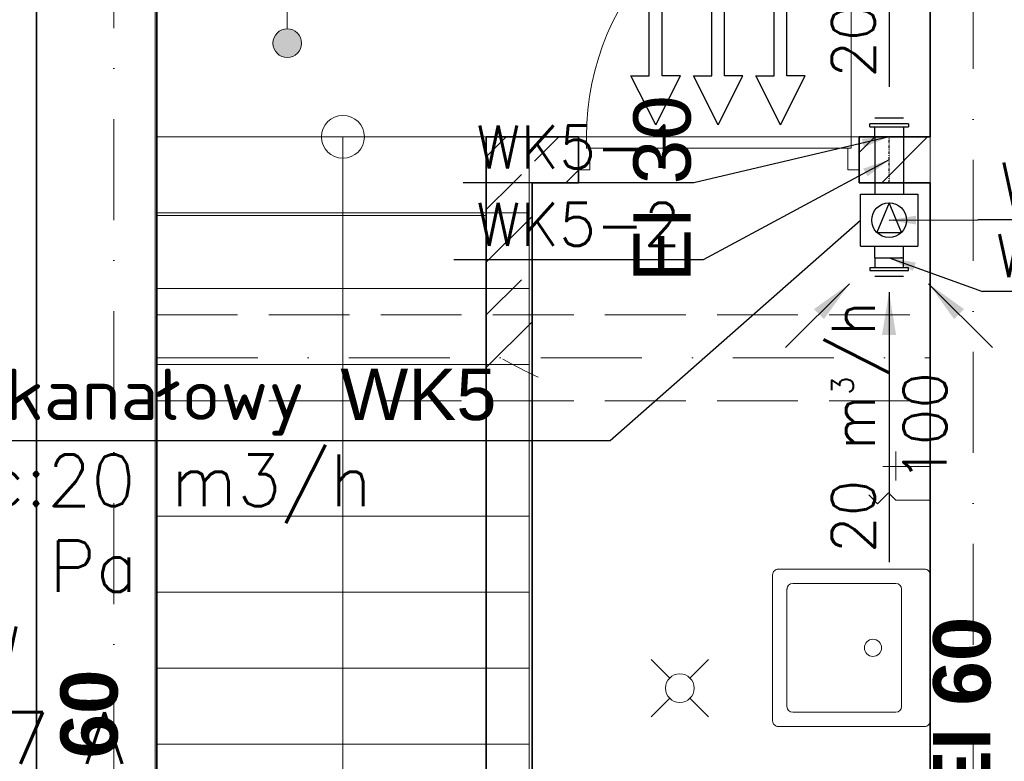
# Model space of a CAD drawing. Header units: millimetres. Extents: x -8078 to 241103, y -4319 to 602442.
# Tile 82 of 148: x 94512 to 97949, y 249326 to 251916. Entities that reach past the tile are written whole.
import ezdxf

# ---------------------------------------------------------------- set-up
doc = ezdxf.new("R2010")
doc.units = ezdxf.units.MM
doc.header["$MEASUREMENT"] = 0
for name, pattern in [('CONTINOUS', [0]), ('DASHDOT', [1, 0.5, -0.25, 0, -0.25]), ('Krawędzie ukryte', [3.912222, 2.822222, -1.09]), ('Kropki i Kreski', [6.702778, 3.527778, -1.763889, 0, -1.411111])]:
    doc.linetypes.add(name, pattern=pattern)
doc.layers.add('#IS_opis', color=3, linetype='CONTINOUS', lineweight=30)
for name, color, linetype in [('#IS_wentylacja_opisy_bud', 7, 'Continuous'), ('#podkład', 252, 'Continuous'), ('- strefy pomieszczeń', 7, 'Continuous'), ('2D - Ogólne', 7, 'Continuous'), ('Drzwi Archicad', 7, 'Continuous'), ('FLUID-WK5', 7, 'Continuous'), ('FLUID-WK5-150-ARRGR', 7, 'Continuous'), ('FLUID-WK5-150-NUM', 7, 'Continuous'), ('FLUID-WK5-SYM', 7, 'Continuous'), ('Konstrukcja - Belki', 7, 'Continuous'), ('Konstrukcja - Siatka mod', 7, 'Continuous'), ('Konstrukcja - Stropy', 7, 'Continuous'), ('Konstrukcja - Ściany działowe', 7, 'Continuous'), ('Konstrukcja - Ściany nośne wew..P', 7, 'Continuous'), ('Opisy - Tekst', 7, 'Continuous'), ('Wnętrze - Wyposażenie', 7, 'Continuous'), ('Wykończenie - Podłogi', 7, 'Continuous'), ('Znaczniki drzwi Archicada', 7, 'Continuous')]:
    doc.layers.add(name, color=color, linetype=linetype)
doc.styles.add('FDBES', font='simplex.shx')
doc.styles.add('STYL_AUTOMATYCZNY_1', font='arial.ttf')
doc.styles.add('STYL_AUTOMATYCZNY_6', font='txt')
doc.styles.add('STYL_AUTOMATYCZNY_7', font='txt')
doc.styles.add('STYL_AUTOMATYCZNY_9', font='txt')
doc.dimstyles.new('FDBES', dxfattribs={"dimscale": 50, "dimtxt": 4, "dimasz": 2.5, "dimexe": 0.8, "dimexo": 2, "dimgap": 1, "dimtad": 1, "dimdsep": 46, "dimtxsty": 'FDBES', "dimcen": 2.5, "dimclrd": 4, "dimclre": 5, "dimadec": 0, "dimazin": 0, "dimtfac": 1, "dimtmove": 0, "dimatfit": 3, "dimfxl": 1, "dimarcsym": 0})
pattern_1 = [(45, (-208051.03, 747718.2), (-183.84776, 183.84776), []), (45, (-208142.95, 747810.13), (-183.84776, 183.84776), [195, -65])]

# ---------------------------------------------------------------- blocks, each defined once
blk = doc.blocks.new('dtrrtert')
at = {"color": 7}
for p, q in [((-495309391.2, -636075571.1), (-495309391.2, -636075334.3)), ((-495309346.3, -636075334.3), (-495309391.2, -636075334.3)), ((-495309346.3, -636075571.1), (-495309346.3, -636075334.3)), ((-495309173.6, -636075571.1), (-495309173.6, -636075334.3)), ((-495309128.7, -636075334.3), (-495309173.6, -636075334.3)), ((-495309128.7, -636075571.1), (-495309128.7, -636075334.3)), ((-495308956, -636075571.1), (-495308956, -636075334.3)), ((-495308911.1, -636075334.3), (-495308956, -636075334.3)), ((-495308911.1, -636075571.1), (-495308911.1, -636075334.3)), ((-495309368.8, -636075742.5), (-495309455.2, -636075571.1)), ((-495309455.2, -636075571.1), (-495309391.2, -636075571.1)), ((-495309368.8, -636075742.5), (-495309282.3, -636075571.1)), ((-495309282.3, -636075571.1), (-495309346.3, -636075571.1)), ((-495309151.2, -636075742.5), (-495309237.6, -636075571.1)), ((-495309237.6, -636075571.1), (-495309173.6, -636075571.1)), ((-495309151.2, -636075742.5), (-495309064.7, -636075571.1)), ((-495309064.7, -636075571.1), (-495309128.7, -636075571.1)), ((-495308933.6, -636075742.5), (-495309020, -636075571.1)), ((-495309020, -636075571.1), (-495308956, -636075571.1)), ((-495308933.6, -636075742.5), (-495308847.1, -636075571.1)), ((-495308847.1, -636075571.1), (-495308911.1, -636075571.1))]:
    blk.add_line(p, q, dxfattribs=at)
blk = doc.blocks.new('SDFGHB')
at = {"linetype": 'Continuous', "lineweight": 13}
blk.add_hatch(color=252, dxfattribs=at).paths.add_polyline_path([(35003.4, 463512.3), (35007.2, 463493.2), (35018, 463476.9), (35034.3, 463466.1), (35053.4, 463462.3), (35072.5, 463466.1), (35088.8, 463476.9), (35099.6, 463493.2), (35103.4, 463512.3), (35099.6, 463531.4), (35088.8, 463547.6), (35072.5, 463558.5), (35053.4, 463562.3), (35034.3, 463558.5), (35018, 463547.6), (35007.2, 463531.4)])
at = {"layer": 'Konstrukcja - Ściany działowe', "linetype": 'Continuous', "lineweight": 13}
h = blk.add_hatch(dxfattribs=at)
h.set_pattern_fill('Beton_zbrojony_0001', color=252, style=0, pattern_type=2)
h.set_pattern_definition(pattern_1)
h.paths.add_polyline_path([(35907.6, 463185.2), (35747.6, 463185.2), (35907.6, 463025.2)])
h = blk.add_hatch(dxfattribs=at)
h.set_pattern_fill('Beton_zbrojony_0001', color=252, style=0, pattern_type=2)
h.set_pattern_definition(pattern_1)
h.paths.add_polyline_path([(35907.6, 463025.2), (35747.6, 463185.2), (35747.6, 463025.2)])
h = blk.add_hatch(dxfattribs=at)
h.set_pattern_fill('Beton_zbrojony_0001', color=252, style=0, pattern_type=2)
h.set_pattern_definition(pattern_1)
h.paths.add_polyline_path([(35907.6, 463025.2), (36069.6, 463025.2), (36069.6, 463185.2), (35907.6, 463185.2)])
h = blk.add_hatch(dxfattribs=at)
h.set_pattern_fill('Beton_zbrojony_0001', color=252, style=0, pattern_type=2)
h.set_pattern_definition(pattern_1)
h.paths.add_polyline_path([(37049.6, 463185.2), (37049.6, 463025.2), (37297.6, 463025.2), (37297.6, 463185.2)])
h = blk.add_hatch(dxfattribs=at)
h.set_pattern_fill('Beton_zbrojony_0001', color=252, style=0, pattern_type=2)
h.set_pattern_definition(pattern_1)
h.paths.add_polyline_path([(35747.6, 463025.2), (35747.6, 462360.4), (35907.6, 462360.4), (35907.6, 463025.2)])
at = {"color": 252, "linetype": 'Continuous', "lineweight": 13, "ltscale": 100}
blk.add_line((35053.4, 463562.3), (35053.4, 464557.2), dxfattribs=at)
at = {"color": 252, "linetype": 'Continuous', "lineweight": 18, "ltscale": 100}
for p, q in [((35897.6, 463185.2), (34597.6, 463185.2)), ((34597.6, 463185.2), (34597.6, 462920.2)), ((35247.6, 463185.2), (35247.6, 462920.2)), ((35897.6, 462920.2), (35897.6, 463185.2)), ((34597.6, 462920.2), (35897.6, 462920.2)), ((35897.6, 462920.2), (34597.6, 462920.2)), ((34597.6, 462920.2), (34597.6, 462655.2)), ((35247.6, 462920.2), (35247.6, 460270.2)), ((35897.6, 462655.2), (35897.6, 462920.2)), ((34597.6, 462655.2), (35897.6, 462655.2)), ((35897.6, 462655.2), (34597.6, 462655.2)), ((34597.6, 462655.2), (34597.6, 462390.2)), ((35897.6, 462390.2), (35897.6, 462655.2)), ((34597.6, 462390.2), (35897.6, 462390.2)), ((35897.6, 462390.2), (34597.6, 462390.2)), ((34597.6, 462390.2), (34597.6, 462125.2)), ((35897.6, 462125.2), (35897.6, 462390.2)), ((34597.6, 462125.2), (35897.6, 462125.2)), ((35897.6, 462125.2), (34597.6, 462125.2)), ((34597.6, 462125.2), (34597.6, 461860.2)), ((35897.6, 461860.2), (35897.6, 462125.2)), ((34597.6, 461860.2), (35897.6, 461860.2)), ((35897.6, 461860.2), (34597.6, 461860.2)), ((34597.6, 461860.2), (34597.6, 461595.2)), ((35897.6, 461595.2), (35897.6, 461860.2)), ((34597.6, 461595.2), (35897.6, 461595.2)), ((35897.6, 461595.2), (34597.6, 461595.2)), ((34597.6, 461595.2), (34597.6, 461330.2)), ((35897.6, 461330.2), (35897.6, 461595.2)), ((34597.6, 461330.2), (35897.6, 461330.2)), ((35897.6, 461330.2), (34597.6, 461330.2)), ((34597.6, 461330.2), (34597.6, 461065.2)), ((35897.6, 461065.2), (35897.6, 461330.2)), ((34597.6, 461065.2), (35897.6, 461065.2)), ((35897.6, 461065.2), (34597.6, 461065.2)), ((34597.6, 461065.2), (34597.6, 460800.2)), ((35897.6, 460800.2), (35897.6, 461065.2))]:
    blk.add_line(p, q, dxfattribs=at)
at = {"color": 252, "linetype": 'Continuous', "lineweight": 13, "ltscale": 100}
blk.add_circle((35053.4, 463512.3), 50, dxfattribs=at)
at = {"color": 252, "linetype": 'Continuous', "lineweight": 18, "ltscale": 100}
for start, end in [(0, 180), (180, 0)]:
    blk.add_arc((35247.6, 463185.2), 75, start, end, dxfattribs=at)
at = {"layer": '2D - Ogólne', "color": 252, "linetype": 'Continuous', "lineweight": 13, "ltscale": 100}
blk.add_arc((36678.8, 463960.5), 1780, 240.6385, 245.1016, dxfattribs=at)
at = {"layer": 'Drzwi Archicad', "color": 252, "linetype": 'Continuous', "lineweight": 13, "ltscale": 100}
for p, q in [((37021.6, 463185.2), (37021.6, 464109.2)), ((36097.6, 463185.2), (36069.6, 463185.2)), ((36069.6, 463185.2), (36069.6, 463070.2)), ((36097.6, 463145.2), (36097.6, 463185.2)), ((36097.6, 463185.2), (37021.6, 463185.2)), ((36097.6, 463145.2), (36097.6, 463185.2)), ((37049.6, 463185.2), (37021.6, 463185.2)), ((37021.6, 463185.2), (37021.6, 463145.2)), ((37021.6, 463185.2), (37021.6, 463145.2)), ((37049.6, 463070.2), (37049.6, 463185.2)), ((36109.6, 463145.2), (36097.6, 463145.2)), ((37021.6, 463145.2), (36097.6, 463145.2)), ((36109.6, 463070.2), (36109.6, 463145.2)), ((37021.6, 463145.2), (37009.6, 463145.2)), ((37009.6, 463145.2), (37009.6, 463070.2)), ((36069.6, 463070.2), (36109.6, 463070.2)), ((37009.6, 463070.2), (37049.6, 463070.2))]:
    blk.add_line(p, q, dxfattribs=at)
at = {"layer": 'Drzwi Archicad', "color": 252, "linetype": 'Continuous', "lineweight": 35, "ltscale": 100}
for p, q in [((36069.6, 463185.2), (36069.6, 463070.2)), ((36069.6, 463185.2), (36069.6, 463070.2)), ((37049.6, 463185.2), (37049.6, 463070.2)), ((37049.6, 463185.2), (37049.6, 463070.2)), ((36069.6, 463070.2), (36069.6, 463025.2)), ((37049.6, 463070.2), (37049.6, 463025.2))]:
    blk.add_line(p, q, dxfattribs=at)
at = {"layer": 'Drzwi Archicad', "color": 252, "linetype": 'Continuous', "lineweight": 13, "ltscale": 100}
blk.add_arc((37021.6, 463185.2), 924, 90, 180, dxfattribs=at)
at = {"layer": 'Konstrukcja - Belki', "color": 252, "linetype": 'Krawędzie ukryte', "lineweight": 13, "ltscale": 100}
for p, q in [((34597.4, 462563.6), (37297.4, 462563.6)), ((34597.4, 462263.6), (34597.4, 462563.6)), ((37297.4, 462263.6), (37297.4, 462563.6)), ((34597.4, 462263.6), (37297.4, 462263.6))]:
    blk.add_line(p, q, dxfattribs=at)
at = {"layer": 'Konstrukcja - Belki', "color": 252, "linetype": 'Kropki i Kreski', "lineweight": 13, "ltscale": 100}
blk.add_line((34597.4, 462413.6), (37297.4, 462413.6), dxfattribs=at)
at = {"layer": 'Konstrukcja - Siatka mod', "color": 252, "linetype": 'Kropki i Kreski', "lineweight": 13, "ltscale": 100}
for p, q in [((34447.6, 457531.6), (34447.6, 474496.4)), ((37447.6, 474501.1), (37447.6, 457531.6))]:
    blk.add_line(p, q, dxfattribs=at)
at = {"layer": 'Konstrukcja - Stropy', "color": 252, "linetype": 'Continuous', "lineweight": 13, "ltscale": 100, "flags": 128}
for points in [[(22777.6, 458509.7), (34592.6, 458509.7), (34592.6, 463961.5), (37297.6, 463961.5), (37297.6, 458509.7), (49718.3, 458509.7), (49718.3, 471788.6), (40377.6, 471788.6), (40377.6, 466428.5), (30297.6, 466428.5), (30297.6, 467849.4), (22777.6, 467849.4)], [(34597.8, 462910.3), (34599, 458509), (37299, 458509.7), (37297.8, 463185.2), (35747.6, 463185.2), (35747.6, 462910.3)]]:
    blk.add_lwpolyline(points, close=True, dxfattribs=at)
at = {"layer": 'Konstrukcja - Ściany działowe', "color": 252, "linetype": 'Continuous', "lineweight": 35, "ltscale": 100}
for p, q in [((36069.6, 463185.2), (36069.6, 463070.2)), ((37049.6, 463185.2), (37049.6, 463070.2)), ((36069.6, 463070.2), (36069.6, 463025.2)), ((37049.6, 463070.2), (37049.6, 463025.2))]:
    blk.add_line(p, q, dxfattribs=at)
at = {"layer": 'Konstrukcja - Ściany działowe', "color": 252, "linetype": 'Continuous', "lineweight": 35, "ltscale": 100, "flags": 128}
for points in [[(35747.6, 463185.2), (35907.6, 463185.2)], [(35747.6, 463185.2), (35747.6, 462360.4)], [(36069.6, 463185.2), (35907.6, 463185.2)], [(37297.6, 463185.2), (37049.6, 463185.2)], [(35907.6, 462360.4), (35907.6, 463025.2)], [(35907.6, 463025.2), (36069.6, 463025.2)], [(37049.6, 463025.2), (37297.6, 463025.2)], [(35747.6, 462360.4), (35747.6, 460005.2)], [(35907.6, 460005.2), (35907.6, 462360.4)]]:
    blk.add_lwpolyline(points, dxfattribs=at)
at = {"layer": 'Konstrukcja - Ściany nośne wew..P', "color": 252, "linetype": 'Continuous', "lineweight": 35, "ltscale": 100, "flags": 128}
for points in [[(37297.6, 464390.5), (37297.6, 463185.2)], [(34177.6, 463660.7), (34177.6, 458910.5)], [(34597.6, 458560.4), (34597.6, 463660.8)], [(37297.6, 463025.2), (37297.6, 458614.9)]]:
    blk.add_lwpolyline(points, dxfattribs=at)
at = {"layer": 'Wnętrze - Wyposażenie', "color": 252, "linetype": 'Continuous', "lineweight": 13, "ltscale": 100}
for p, q in [((36797.6, 461606), (36797.6, 461196)), ((37177.6, 461626), (36817.6, 461626)), ((37197.6, 461196), (37197.6, 461606)), ((36388.2, 461295.7), (36323.6, 461360.3)), ((36458.9, 461295.7), (36523.6, 461360.3)), ((36388.2, 461225), (36323.6, 461160.3)), ((36458.9, 461225), (36523.6, 461160.3)), ((36817.6, 461176), (37177.6, 461176))]:
    blk.add_line(p, q, dxfattribs=at)
at = {"layer": 'Wnętrze - Wyposażenie', "color": 252, "linetype": 'Continuous', "lineweight": 13, "ltscale": 100, "flags": 128}
for points in [[(37297.6, 462034.4), (37131.8, 462034.4), (37177.6, 462034.4), (37177.6, 461984.9), (37177.6, 462034.4), (37177.6, 462086.2)], [(37297.6, 461916.1), (37247.6, 461916.1), (37177.6, 461916.1), (37151.7, 461941.9), (37114, 461904.3), (37083.1, 461935.2)]]:
    blk.add_lwpolyline(points, dxfattribs=at)
for points in [[(36747.6, 461656), (36747.6, 461146, 0.414214), (36767.6, 461126), (37277.6, 461126, 0.414214), (37297.6, 461146), (37297.6, 461656, 0.414214), (37277.6, 461676), (36767.6, 461676, 0.414214)], [(36373.6, 461260.3, -1), (36473.6, 461260.3, -1)]]:
    blk.add_lwpolyline(points, format="xyb", close=True, dxfattribs=at)
at = {"layer": 'Wnętrze - Wyposażenie', "color": 252, "linetype": 'Continuous', "lineweight": 13, "ltscale": 100}
blk.add_circle((37097.6, 461401), 30, dxfattribs=at)
for centre, start, end in [((36817.6, 461606), 90, 180), ((37177.6, 461606), 0, 90), ((36817.6, 461196), 180, 270), ((37177.6, 461196), 270, 0)]:
    blk.add_arc(centre, 20, start, end, dxfattribs=at)
blk.add_point((36797.6, 461606), dxfattribs=at)
at = {"layer": 'Wykończenie - Podłogi', "color": 252, "linetype": 'Continuous', "lineweight": 13, "ltscale": 100, "flags": 128}
blk.add_lwpolyline([(34597.6, 463960.8), (34597.4, 462910.5), (35747.6, 462910.3), (35747.5, 463185), (37297.5, 463185.2), (37297.6, 463960.5)], close=True, dxfattribs=at)
at = {"layer": '- strefy pomieszczeń', "color": 252, "linetype": 'Continuous', "lineweight": 13, "char_height": 200, "attachment_point": 1}
for s, insert, style in [('\\A1;{\\pql;\\pt0,500;\\fGeneva CE|b0|i0|c0|p0;\\W1.000000;A: 13,29\\fGeneva CE|b0|i0|c0|p0;\\W1.000000;\\A1{\\H.66x;\\S^  ;}\\fGeneva CE|b0|i0|c0|p0;\\W1.000000; m\\fGeneva CE|b0|i0|c0|p0;\\W1.000000;\\A1{\\H.66x;\\S2^  ;}}', (34956.9, 464899.2), 'STYL_AUTOMATYCZNY_6'), ('\\A1;{\\pql;\\pt0,500;\\fGeneva CE|b1|i0|c0|p0;\\W1.000000;wej. do studia\\fGeneva CE|b1|i0|c0|p0;\\W1.000000;\\A1{\\H.66x;\\S^  ;}\\fGeneva CE|b1|i0|c0|p0;\\W1.000000;\\fGeneva CE|b1|i0|c0|p0;\\W1.000000;\\A1{\\H.66x;\\S^  ;}}', (32233.3, 461497), 'STYL_AUTOMATYCZNY_9')]:
    blk.add_mtext(s, dxfattribs=dict(at, insert=insert, style=style))
at = {"layer": 'Opisy - Tekst', "color": 252, "linetype": 'Continuous', "lineweight": 13, "char_height": 200, "attachment_point": 1, "rotation": 90, "style": 'STYL_AUTOMATYCZNY_7'}
for insert in [(37307.7, 460857.5), (34261.3, 460673.1)]:
    blk.add_mtext('\\A1;{\\pql;\\fHelvetica|b1|i0|c238|p0;\\W1.000000;EI 60}', dxfattribs=dict(at, insert=insert))
at = {"layer": 'Znaczniki drzwi Archicada', "color": 252, "linetype": 'Continuous', "lineweight": 35, "insert": (36464.2, 462677.9), "char_height": 200, "attachment_point": 7, "rotation": 90, "style": 'STYL_AUTOMATYCZNY_1'}
blk.add_mtext('\\A1;{\\pql;\\pt0;\\fArial|b0|i0|c238|p0;\\W1.000000;EI 30\\fArial|b0|i0|c238|p0;\\W1.000000;\\fArial|b0|i0|c238|p0;\\H0.666667x;\\W1.000000;\\fArial|b0|i0|c238|p0;\\H1.500000x;\\W1.000000;}', dxfattribs=at)
blk = doc.blocks.new('*U56378')
at = {"color": 14, "linetype": 'Continuous', "lineweight": -2}
for p, q in [((-80, 50), (-80, 49.8)), ((-80, 49.8), (-80, 0)), ((80, 49.8), (80, 50)), ((80, 0), (80, 49.8)), ((-80, 0), (-80, -49.8)), ((80, -49.8), (80, 0)), ((-80, -49.8), (-80, -50)), ((80, -50), (80, -49.8))]:
    blk.add_line(p, q, dxfattribs=at)
at = {"color": 0, "linetype": 'ByBlock', "lineweight": -2}
for p, q in [((80, 50), (-80, 50)), ((80, -50), (-80, -50))]:
    blk.add_line(p, q, dxfattribs=at)
at = {"layer": 'FLUID-WK5-SYM', "color": 2, "linetype": 'DASHDOT', "lineweight": -3}
blk.add_line((-80, 0), (80, 0), dxfattribs=at)
blk = doc.blocks.new('*U56380')
at = {"color": 0, "linetype": 'ByBlock', "lineweight": -2}
for p, q in [((-91, -100), (-91, 100)), ((91, 100), (-91, 100)), ((91, -100), (91, 100)), ((-131, 50), (-91, 50)), ((131, 50), (91, 50)), ((-131, -50), (-91, -50)), ((131, -50), (91, -50)), ((-91, -100), (91, -100))]:
    blk.add_line(p, q, dxfattribs=at)
at = {"color": 14, "linetype": 'Continuous', "lineweight": -2}
for p, q in [((-131, 49.8), (-131, 50)), ((-131, 0), (-131, 49.8)), ((131, 50), (131, 49.8)), ((131, 49.8), (131, 0)), ((-131, -49.8), (-131, 0)), ((131, 0), (131, -49.8)), ((-131, -50), (-131, -49.8)), ((131, -49.8), (131, -50))]:
    blk.add_line(p, q, dxfattribs=at)
at = {"color": 3, "linetype": 'Continuous', "lineweight": -3}
for p, q in [((-42.9, -42.9), (-42.9, 42.9)), ((-42.9, 42.9), (60.7, 0)), ((60.7, 0), (-42.9, -42.9))]:
    blk.add_line(p, q, dxfattribs=at)
at = {"color": 3, "linetype": 'Continuous', "lineweight": -3, "extrusion": (0, 0, -1)}
blk.add_ellipse((0, 0), major_axis=(0, 60.7), ratio=1, dxfattribs=at)
blk = doc.blocks.new('*U56381')
at = {"color": 0, "linetype": 'ByBlock', "lineweight": -2}
for p, q in [((-67.5, 0, 35), (-67.2, 0, 35)), ((-67.5, 0, 35), (-67.5, 0, 45)), ((67.5, 0, 45), (-67.5, 0, 45)), ((-67.2, 0, 35), (67.2, 0, 35)), ((-50, 0), (-50, 0, 35)), ((50, 0, 65), (-50, 0, 65)), ((50, 0, 35), (50, 0)), ((67.2, 0, 35), (67.5, 0, 35)), ((67.5, 0, 45), (67.5, 0, 35))]:
    blk.add_line(p, q, dxfattribs=at)
at = {"color": 14, "linetype": 'Continuous', "lineweight": -2}
blk.add_line((50, 0), (-50, 0), dxfattribs=at)
blk = doc.blocks.new('*U56379')
at = {"color": 0, "linetype": 'ByBlock', "lineweight": -2}
for p, q in [((-67.5, 0, 45), (-67.2, 0, 45)), ((67.5, 0, 35), (-67.5, 0, 35)), ((-67.5, 0, 35), (-67.5, 0, 45)), ((-67.2, 0, 45), (67.2, 0, 45)), ((-50, 0), (-50, 0, 35)), ((-50, 0, 65), (50, 0, 65)), ((50, 0, 35), (50, 0)), ((67.2, 0, 45), (67.5, 0, 45)), ((67.5, 0, 45), (67.5, 0, 35))]:
    blk.add_line(p, q, dxfattribs=at)
at = {"color": 14, "linetype": 'Continuous', "lineweight": -2}
for p, q in [((-50, 0), (41.6, 0)), ((44.1, 0), (41.6, 0)), ((44.1, 0), (48.5, 0)), ((49, 0), (48.5, 0)), ((49, 0), (50, 0))]:
    blk.add_line(p, q, dxfattribs=at)
blk = doc.blocks.new('*U56367')
at = {"color": 7, "lineweight": -2, "insert": (0, -471.4), "char_height": 150, "attachment_point": 5, "rotation": 90, "style": 'FDBES'}
blk.add_mtext('20 m{\\A2;\\H0.5x;3}/h\\P100', dxfattribs=at)
at = {"color": 5, "lineweight": -2}
blk.add_leader([(0, 0), (0, -942.9)], dimstyle='FDBES', override={"dimscale": 60, "dimclrd": 5}, dxfattribs=at)
blk = doc.blocks.new('*U56368')
at = {"color": 5, "lineweight": -2}
blk.add_leader([(0, 0), (222.7, -222.7)], dimstyle='FDBES', override={"dimscale": 60, "dimclrd": 5}, dxfattribs=at)
blk = doc.blocks.new('*U56369')
at = {"color": 5, "lineweight": -2}
blk.add_leader([(0, 0), (-222.7, -222.7)], dimstyle='FDBES', override={"dimscale": 60, "dimclrd": 5}, dxfattribs=at)
blk = doc.blocks.new('*U56374')
at = {"color": 7, "lineweight": -2}
blk.add_line((-681.4, -160), (-1487.1, -160), dxfattribs=at)
at = {"color": 0, "lineweight": -2, "insert": (-1084.3, -160), "char_height": 150, "attachment_point": 5, "style": 'FDBES'}
blk.add_mtext('WK5-1\\P ', dxfattribs=at)
at = {"color": 7, "lineweight": -2}
blk.add_leader([(0, 0), (-681.4, -160)], dimstyle='FDBES', override={"dimscale": 37.5, "dimclrd": 7, "dimclre": 7}, dxfattribs=at)
blk = doc.blocks.new('*U56376')
at = {"color": 7, "lineweight": -2}
blk.add_line((1179.6, 1.3), (309.6, 1.3), dxfattribs=at)
at = {"color": 0, "lineweight": -2, "insert": (744.6, 1.3), "char_height": 150, "attachment_point": 5, "style": 'FDBES'}
blk.add_mtext('WK5-3\\P ', dxfattribs=at)
at = {"color": 7, "lineweight": -2}
blk.add_leader([(0, 0), (309.6, 1.3)], dimstyle='FDBES', override={"dimscale": 37.5, "dimclrd": 7, "dimclre": 7}, dxfattribs=at)
blk = doc.blocks.new('*U56377')
at = {"color": 7, "lineweight": -2}
blk.add_line((1132.4, -117.7), (326.7, -117.7), dxfattribs=at)
at = {"color": 0, "lineweight": -2, "insert": (729.6, -117.7), "char_height": 150, "attachment_point": 5, "style": 'FDBES'}
blk.add_mtext('WK5-1\\P ', dxfattribs=at)
at = {"color": 7, "lineweight": -2}
blk.add_leader([(0, 0), (326.7, -117.7)], dimstyle='FDBES', override={"dimscale": 37.5, "dimclrd": 7, "dimclre": 7}, dxfattribs=at)

msp = doc.modelspace()

# ---------------------------------------------------------------- linework, layer by layer
at = {"layer": '#IS_opis', "color": 7, "lineweight": -2}
msp.add_line((93033.4, 250446.5), (96573, 250446.5), dxfattribs=at)
at = {"color": 7, "lineweight": -2}
for p, q in [((96573, 250446.5), (97446.6, 251215.5)), ((96897.3, 251076.5, -515), (96027.3, 251076.5, -515))]:
    msp.add_line(p, q, dxfattribs=at)

# ---------------------------------------------------------------- block references
at = {"layer": '#IS_wentylacja_opisy_bud', "color": 7, "transparency": 33554636, "rotation": 1.964899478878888e-08}
msp.add_blockref('dtrrtert', (495406100.8, 636327291.2), dxfattribs=at)
at = {"layer": '#podkład'}
msp.add_blockref('SDFGHB', (60392.7, -211678.7), dxfattribs=at)
at = {"layer": 'FLUID-WK5', "color": 5, "linetype": 'Continuous', "lineweight": -2, "extrusion": (2.83277e-16, 1, 6.12323e-17), "rotation": 180}
msp.add_blockref('*U56381', (-97546.6, -515, 251506.5), dxfattribs=at)
at = {"layer": 'FLUID-WK5', "color": 5, "linetype": 'Continuous', "rotation": 90}
msp.add_blockref('*U56378', (97546.6, 251426.5, -515), dxfattribs=at)
at = {"layer": 'FLUID-WK5', "color": 5, "linetype": 'Continuous', "lineweight": -2, "extrusion": (-2.46519e-32, -1.22465e-16, -1), "rotation": 90}
msp.add_blockref('*U56380', (-97546.6, 251215.5, 515), dxfattribs=at)
at = {"layer": 'FLUID-WK5', "color": 5, "linetype": 'Continuous', "lineweight": -2, "extrusion": (-1.83697e-16, -1, 6.12323e-17), "rotation": 360}
msp.add_blockref('*U56379', (97546.6, -515, -251084.5), dxfattribs=at)
at = {"layer": 'FLUID-WK5-150-ARRGR', "color": 7, "lineweight": -2, "rotation": 360}
for name, p in [('*U56367', (97547.1, 252624.5, -515)), ('*U56369', (97408.3, 250993.8, -515)), ('*U56368', (97684.8, 250993.8, -515)), ('*U56367', (97546.6, 250964.5, -515))]:
    msp.add_blockref(name, p, dxfattribs=at)
at = {"layer": 'FLUID-WK5-150-NUM', "linetype": 'ByBlock', "lineweight": -2}
for name, p in [('*U56374', (97546.6, 251506.5, -515)), ('*U56376', (97546.6, 251215.5, -515)), ('*U56377', (97546.6, 251084.5, -515))]:
    msp.add_blockref(name, p, dxfattribs=at)

# ---------------------------------------------------------------- texts
at = {"layer": '#IS_opis', "color": 7, "lineweight": -2, "insert": (93103.6, 249707.3), "char_height": 180, "width": 4706.822, "attachment_point": 4}
msp.add_mtext('\\Fromans.shx|c238;Wentylator kanałowy \\fArial|b0|i0;WK5\\Fromans.shx|c238;\\P-wydajność:20 m3/h\\P-spręż:100 Pa\\P-moc:68 W\\P-prąd:0,577 A\\P-napiecie:230 V\\P-silnik EC\\P', dxfattribs=at)
at = {"color": 0, "lineweight": -2, "insert": (96462.3, 251076.5, -515), "char_height": 150, "attachment_point": 5, "style": 'FDBES'}
msp.add_mtext('WK5-2\\P ', dxfattribs=at)

# ---------------------------------------------------------------- leaders
at = {"color": 7, "lineweight": -2}
msp.add_leader([(97546.6, 251426.5, -515), (96897.3, 251076.5, -515)], dimstyle='FDBES', override={"dimscale": 37.5, "dimclrd": 7, "dimclre": 7}, dxfattribs=at)

doc.saveas('drawing.dxf')
